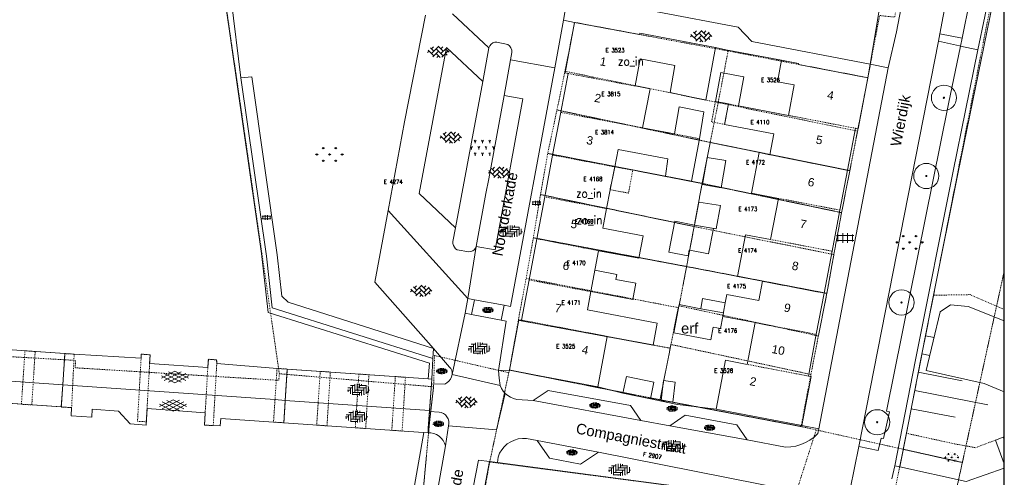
# Model space of a CAD drawing. Header units: metres. Extents: x 148648 to 148948, y 523974 to 524405.
# Tile 10 of 24: x 148831 to 148948, y 524051 to 524105. Entities that reach past the tile are written whole.
import ezdxf
from ezdxf.enums import TextEntityAlignment as Align

# ---------------------------------------------------------------- set-up
doc = ezdxf.new("R2010")
doc.units = ezdxf.units.M
doc.header["$LTSCALE"] = 0.001
doc.header["$MEASUREMENT"] = 0
for name, pattern in [('DGN Style 2', [9.752608, 5.851565, -3.901043]), ('DGN Style 3', [13.653651, 9.752608, -3.901043]), ('DGN Style 5', [6.826826, 2.925782, -3.901043])]:
    doc.linetypes.add(name, pattern=pattern)
for name, color, linetype, lineweight in [('B-WE-GK-BESCHOEIING-G', 154, 'Continuous', 13), ('B-WE-GK-KADEMUUR-GV', 1, 'Continuous', 0), ('B-WE-GR-BEPLANTING_CULTUUR_HEESTERS-SV', 102, 'Continuous', 0), ('B-WE-GR-BOOM-S-1000', 102, 'Continuous', 0), ('B-WE-GR-GRAS-SV', 3, 'Continuous', 0), ('B-WE-GW-TALUD-S-1000', 7, 'Continuous', 0), ('B-WE-GW-WATERGANG_INSTEEK-GV', 124, 'DGN Style 5', 0), ('B-WE-GW-WATERGANG_SLOOT-GV', 154, 'Continuous', 0), ('B-WE-IE-MEUBILAIR_WEGMEUBILAIR-S-1000', 7, 'Continuous', 13), ('B-WE-IE-TERREINAFSCHEIDING_KUNSTMATIG_MUUR-GV', 20, 'Continuous', 0), ('B-WE-KW-KUNSTWERK_PIJLER-GV', 20, 'DGN Style 3', 0), ('B-WE-OG-TOPOGRAFIE-A-1000', 7, 'Continuous', 0), ('B-WE-OG-TOPOGRAFIE-SV', 252, 'Continuous', 0), ('B-WE-OG-TOPOGRAFIE_BEBOUWING_GEBOUW-GV', 1, 'Continuous', 13), ('B-WE-OG-TOPOGRAFIE_BEBOUWING_LUIFEL-GV', 20, 'DGN Style 2', 0), ('B-WE-OG-TOPOGRAFIE_BEBOUWING_OVERIG-GV', 41, 'Continuous', 0), ('B-WE-OG-TOPOGRAFIE_BEBOUWING_TUSSENMUUR-GV', 1, 'DGN Style 2', 0), ('B-WE-OG-TOPOGRAFIE_HUISNUMMER-A-1000', 7, 'Continuous', 0), ('B-WE-OG-TOPOGRAFIE_STRAATNAAM-A-1000', 7, 'Continuous', 0), ('B-WE-RI-ITR_RETENTIE_WATERPARTIJ-GV', 154, 'Continuous', 0), ('B-WE-VH-ONVERHARD-GV', 55, 'DGN Style 2', 0), ('B-WE-VH-ONVERHARD-SV', 55, 'Continuous', 0), ('B-WE-VH-VERHARDING_ASFALT-GV', 7, 'Continuous', 0), ('B-WE-VH-VERHARDING_ASFALT-SV', 252, 'Continuous', 0), ('B-WE-VH-VERHARDING_BETONELEMENT-GV', 7, 'Continuous', 0), ('B-WE-VH-VERHARDING_BETONSTRAATSTEEN-GV', 7, 'Continuous', 0), ('B-WE-VH-VERHARDING_BETONSTRAATSTEEN-SV', 252, 'Continuous', 0), ('B-WE-VH-VERHARDING_OPEN-GV', 7, 'Continuous', 0), ('B-WE-VH-VERHARDING_STRAATBAKSTEEN-GV', 252, 'Continuous', 0), ('B-WE-VH-VERHARDING_STRAATBAKSTEEN-SV', 252, 'Continuous', 0), ('B-WE-VH-VERHARDING_TEGEL-GV', 7, 'Continuous', 0), ('B-WE-VH-VERHARDING_TEGEL-SV', 252, 'Continuous', 0), ('B-WE-WH-KUNSTWERK_BRUG-GV', 20, 'Continuous', 0), ('BRK_NUMMER_274', 7, 'Continuous', 0), ('BRK_PERCEEL_274', 4, 'Continuous', 0), ('kader_binnenrand', 7, 'Continuous', 30), ('plangrens de Moestuin', 6, 'Continuous', 30)]:
    doc.layers.add(name, color=color, linetype=linetype, lineweight=lineweight)
doc.styles.add('IMGEO_Nummeraanduiding_Huisnummer', font='Arial.ttf', dxfattribs={"height": 3.4})
doc.styles.add('IMGEO_OpenbareRuimte_Weg', font='Arial.ttf', dxfattribs={"height": 4.2})
doc.styles.add('Style-Arial', font='Arial.ttf')
doc.styles.add('Style-STANDARD', font='STANDARD.shx')

# ---------------------------------------------------------------- blocks, each defined once
blk = doc.blocks.new('*U3')
at = {"layer": 'B-WE-GR-BOOM-S-1000', "ltscale": 0.1}
h = blk.add_hatch(color=102, dxfattribs=at)
edge = h.paths.add_edge_path()
edge.add_arc((0, 0), 0.15, 0, 360)
at = {"layer": 'B-WE-GR-BOOM-S-1000', "ltscale": 0.1, "flags": 128}
blk.add_lwpolyline([(0.15, 0, 1), (-0.15, 0, 1)], format="xyb", close=True, dxfattribs=at)
blk = doc.blocks.new('IMGeo-Boom')
at = {"layer": 'B-WE-GR-BOOM-S-1000'}
blk.add_circle((0, 0), 0.3, dxfattribs=at)
at = {"layer": 'B-WE-GR-BOOM-S-1000', "ltscale": 0.1}
blk.add_circle((0, 0), 0.015, dxfattribs=at)
at = {"layer": 'B-WE-GR-BOOM-S-1000', "ltscale": 0.1, "xscale": 0.1, "yscale": 0.1, "zscale": 0.1}
blk.add_blockref('*U3', (0, 0), dxfattribs=at)
blk = doc.blocks.new('IMGeo-Gras')
at = {"layer": 'B-WE-GR-GRAS-SV', "ltscale": 0.1}
for p, q in [((-0.151, -0.01), (-0.165, 0.004)), ((-0.151, -0.01), (-0.151, 0.01)), ((-0.151, -0.01), (-0.136, 0.004)), ((-0.075, 0.065), (-0.089, 0.079)), ((-0.075, 0.065), (-0.075, 0.085)), ((-0.075, 0.065), (-0.061, 0.079)), ((0, -0.01), (-0.014, 0.004)), ((0, -0.01), (0, 0.01)), ((0, -0.01), (0.014, 0.004)), ((0.075, 0.065), (0.061, 0.079)), ((0.075, 0.065), (0.075, 0.085)), ((0.075, 0.065), (0.089, 0.079)), ((0.151, -0.01), (0.136, 0.004)), ((0.151, -0.01), (0.151, 0.01)), ((0.151, -0.01), (0.165, 0.004)), ((-0.075, -0.085), (-0.089, -0.071)), ((-0.075, -0.085), (-0.075, -0.065)), ((-0.075, -0.085), (-0.061, -0.071)), ((0.075, -0.085), (0.061, -0.071)), ((0.075, -0.085), (0.075, -0.065)), ((0.075, -0.085), (0.089, -0.071))]:
    blk.add_line(p, q, dxfattribs=at)
blk = doc.blocks.new('IMGeo-Heesters')
at = {"layer": 'B-WE-GR-BEPLANTING_CULTUUR_HEESTERS-SV'}
for p, q in [((-0.13, 0), (-0.141, 0.019)), ((-0.13, 0), (-0.119, 0.019)), ((-0.087, 0.075), (-0.097, 0.094)), ((-0.087, 0.075), (-0.076, 0.094)), ((-0.087, 0.075), (-0.087, 0.056)), ((-0.043, 0), (-0.054, 0.019)), ((-0.043, 0), (-0.032, 0.019)), ((0, 0.075), (-0.011, 0.094)), ((0, 0.075), (0.011, 0.094)), ((0, 0.075), (0, 0.056)), ((0.043, 0), (0.032, 0.019)), ((0.043, 0), (0.054, 0.019)), ((0.087, 0.075), (0.076, 0.094)), ((0.087, 0.075), (0.097, 0.094)), ((0.087, 0.075), (0.087, 0.056)), ((0.13, 0), (0.119, 0.019)), ((0.13, 0), (0.141, 0.019)), ((-0.13, 0), (-0.13, -0.019)), ((-0.087, -0.075), (-0.097, -0.056)), ((-0.087, -0.075), (-0.076, -0.056)), ((-0.087, -0.075), (-0.087, -0.094)), ((-0.043, 0), (-0.043, -0.019)), ((0, -0.075), (-0.011, -0.056)), ((0, -0.075), (0.011, -0.056)), ((0, -0.075), (0, -0.094)), ((0.043, 0), (0.043, -0.019)), ((0.087, -0.075), (0.076, -0.056)), ((0.087, -0.075), (0.097, -0.056)), ((0.087, -0.075), (0.087, -0.094)), ((0.13, 0), (0.13, -0.019))]:
    blk.add_line(p, q, dxfattribs=at)
blk = doc.blocks.new('IMGeo-Tegels')
at = {"layer": 'B-WE-VH-VERHARDING_TEGEL-SV'}
for p, q in [((-0.173, 0.05), (0.173, 0.05)), ((-0.145, 0.069), (-0.145, -0.069)), ((-0.048, 0.098), (-0.048, -0.098)), ((0.05, 0.098), (0.05, -0.098)), ((0.147, 0.068), (0.147, -0.068)), ((-0.175, -0.048), (0.175, -0.048))]:
    blk.add_line(p, q, dxfattribs=at)
blk = doc.blocks.new('IMGeo-Betonstraatstenen')
at = {"layer": 'B-WE-VH-VERHARDING_BETONSTRAATSTEEN-SV'}
for p, q in [((-0.216, -0.014), (-0.186, 0.016)), ((-0.208, 0.037), (-0.093, -0.078)), ((-0.158, 0.081), (-0.093, 0.016)), ((-0.14, -0.031), (0, 0.109)), ((-0.14, 0.062), (-0.098, 0.104)), ((-0.111, -0.096), (0, 0.016)), ((-0.047, 0.062), (0.093, -0.078)), ((-0.006, 0.115), (0.093, 0.016)), ((0.047, 0.062), (0.088, 0.104)), ((0.047, -0.031), (0.155, 0.077)), ((0.066, -0.104), (0.186, 0.016)), ((0.14, 0.062), (0.208, -0.006)), ((-0.047, -0.031), (0.032, -0.109)), ((-0.032, -0.11), (0, -0.078)), ((0.14, -0.031), (0.171, -0.062))]:
    blk.add_line(p, q, dxfattribs=at)
blk = doc.blocks.new('IMGeo-Klinkers')
at = {"layer": 'B-WE-VH-VERHARDING_STRAATBAKSTEEN-SV'}
for p, q in [((-0.209, 0.037), (-0.115, 0.037)), ((-0.16, 0.037), (-0.16, -0.08)), ((-0.158, 0.081), (-0.071, 0.081)), ((-0.115, 0.081), (-0.115, -0.097)), ((-0.071, 0.111), (-0.071, -0.053)), ((-0.026, 0.116), (-0.026, -0.008)), ((-0.026, 0.037), (0.153, 0.037)), ((0.019, 0.117), (0.019, 0.037)), ((0.019, 0.081), (0.158, 0.081)), ((0.063, 0.112), (0.063, 0.081)), ((0.108, 0.037), (0.108, -0.102)), ((0.153, 0.081), (0.153, -0.084)), ((0.198, 0.052), (0.198, -0.053)), ((-0.219, -0.008), (-0.16, -0.008)), ((-0.205, -0.008), (-0.205, -0.043)), ((-0.122, -0.097), (0.019, -0.097)), ((-0.115, -0.053), (0.063, -0.053)), ((-0.071, -0.008), (0.108, -0.008)), ((-0.026, -0.097), (-0.026, -0.116)), ((0.019, -0.053), (0.019, -0.117)), ((0.063, -0.008), (0.063, -0.112)), ((0.108, -0.097), (0.122, -0.097)), ((0.153, -0.053), (0.196, -0.053)), ((0.198, -0.008), (0.219, -0.008))]:
    blk.add_line(p, q, dxfattribs=at)
blk = doc.blocks.new('IMGeo-Erf')
at = {"layer": 'B-WE-OG-TOPOGRAFIE-SV', "style": 'Style-Arial'}
blk.add_text('erf', height=0.25, dxfattribs=at).set_placement((-0.027, 0), align=Align.MIDDLE_CENTER)
blk = doc.blocks.new('IMGeo-Onverhard')
at = {"layer": 'B-WE-VH-ONVERHARD-SV'}
for p, q in [((-0.109, 0), (-0.142, 0)), ((-0.126, 0.016), (-0.126, 0)), ((-0.126, 0), (-0.126, -0.016)), ((-0.12, 0.005), (-0.12, 0.005)), ((-0.12, 0.005), (-0.12, 0.005)), ((-0.109, 0.037), (-0.109, 0.037)), ((-0.109, 0.037), (-0.109, 0.037)), ((-0.109, 0), (-0.109, 0)), ((-0.109, 0), (-0.109, 0)), ((-0.099, 0.068), (-0.099, 0.068)), ((-0.099, 0.068), (-0.099, 0.068)), ((-0.088, 0.005), (-0.088, 0.005)), ((-0.088, 0.005), (-0.088, 0.005)), ((-0.049, 0.065), (-0.082, 0.065)), ((-0.078, 0.037), (-0.078, 0.037)), ((-0.078, 0.037), (-0.078, 0.037)), ((-0.067, 0.068), (-0.067, 0.068)), ((-0.067, 0.068), (-0.067, 0.068)), ((-0.065, 0.082), (-0.065, 0.049)), ((-0.057, 0.005), (-0.057, 0.005)), ((-0.057, 0.005), (-0.057, 0.005)), ((-0.046, 0.037), (-0.046, 0.037)), ((-0.046, 0.037), (-0.046, 0.037)), ((-0.036, 0.068), (-0.036, 0.068)), ((-0.036, 0.068), (-0.036, 0.068)), ((-0.025, 0.099), (-0.026, 0.099)), ((-0.025, 0.005), (-0.026, 0.005)), ((-0.025, 0.099), (-0.025, 0.099)), ((-0.025, 0.005), (-0.025, 0.005)), ((0.016, 0), (-0.016, 0)), ((-0.015, 0.037), (-0.015, 0.037)), ((-0.015, 0.037), (-0.015, 0.037)), ((-0.005, 0.068), (-0.005, 0.068)), ((-0.004, 0.068), (-0.005, 0.068)), ((0, 0.016), (0, 0)), ((0, 0), (0, -0.016)), ((0.006, 0.099), (0.006, 0.099)), ((0.006, 0.099), (0.006, 0.099)), ((0.006, 0.005), (0.006, 0.005)), ((0.006, 0.005), (0.006, 0.005)), ((0.016, 0.037), (0.016, 0.037)), ((0.016, 0.037), (0.016, 0.037)), ((0.016, 0), (0.016, 0)), ((0.016, 0), (0.016, 0)), ((0.027, 0.068), (0.027, 0.068)), ((0.027, 0.068), (0.027, 0.068)), ((0.037, 0.005), (0.037, 0.005)), ((0.037, 0.005), (0.037, 0.005)), ((0.076, 0.065), (0.044, 0.065)), ((0.048, 0.037), (0.048, 0.037)), ((0.048, 0.037), (0.048, 0.037)), ((0.058, 0.068), (0.058, 0.068)), ((0.058, 0.068), (0.058, 0.068)), ((0.06, 0.082), (0.06, 0.049)), ((0.069, 0.005), (0.069, 0.005)), ((0.069, 0.005), (0.069, 0.005)), ((0.079, 0.037), (0.079, 0.037)), ((0.079, 0.037), (0.079, 0.037)), ((0.09, 0.068), (0.089, 0.068)), ((0.09, 0.068), (0.09, 0.068)), ((0.1, 0.005), (0.1, 0.005)), ((0.1, 0.005), (0.1, 0.005)), ((0.142, 0), (0.109, 0)), ((0.11, 0.037), (0.11, 0.037)), ((0.111, 0.037), (0.11, 0.037)), ((0.126, 0.016), (0.126, 0)), ((0.126, 0), (0.126, -0.016)), ((0.131, 0.005), (0.131, 0.005)), ((0.131, 0.005), (0.131, 0.005)), ((0.142, 0), (0.142, 0)), ((0.142, 0), (0.142, 0)), ((-0.12, -0.031), (-0.12, -0.031)), ((-0.12, -0.031), (-0.12, -0.031)), ((-0.099, -0.063), (-0.099, -0.063)), ((-0.099, -0.063), (-0.099, -0.063)), ((-0.088, -0.031), (-0.088, -0.031)), ((-0.088, -0.031), (-0.088, -0.031)), ((-0.049, -0.065), (-0.082, -0.065)), ((-0.067, -0.063), (-0.067, -0.063)), ((-0.067, -0.063), (-0.067, -0.063)), ((-0.065, -0.049), (-0.065, -0.082)), ((-0.057, -0.031), (-0.057, -0.031)), ((-0.057, -0.031), (-0.057, -0.031)), ((-0.036, -0.063), (-0.036, -0.063)), ((-0.036, -0.063), (-0.036, -0.063)), ((-0.025, -0.031), (-0.026, -0.031)), ((-0.025, -0.031), (-0.025, -0.031)), ((-0.015, -0.094), (-0.015, -0.094)), ((-0.015, -0.094), (-0.015, -0.094)), ((-0.005, -0.063), (-0.005, -0.063)), ((-0.004, -0.063), (-0.005, -0.063)), ((0.006, -0.031), (0.006, -0.031)), ((0.006, -0.031), (0.006, -0.031)), ((0.016, -0.094), (0.016, -0.094)), ((0.016, -0.094), (0.016, -0.094)), ((0.027, -0.063), (0.027, -0.063)), ((0.027, -0.063), (0.027, -0.063)), ((0.037, -0.031), (0.037, -0.031)), ((0.037, -0.031), (0.037, -0.031)), ((0.076, -0.065), (0.044, -0.065)), ((0.058, -0.063), (0.058, -0.063)), ((0.058, -0.063), (0.058, -0.063)), ((0.06, -0.049), (0.06, -0.082)), ((0.069, -0.031), (0.069, -0.031)), ((0.069, -0.031), (0.069, -0.031)), ((0.09, -0.063), (0.089, -0.063)), ((0.09, -0.063), (0.09, -0.063)), ((0.1, -0.031), (0.1, -0.031)), ((0.1, -0.031), (0.1, -0.031)), ((0.131, -0.031), (0.131, -0.031)), ((0.131, -0.031), (0.131, -0.031))]:
    blk.add_line(p, q, dxfattribs=at)
blk = doc.blocks.new('IMGeo-Asfalt')
at = {"layer": 'B-WE-VH-VERHARDING_ASFALT-SV'}
for p, q in [((-0.002, 0.113), (-0.27, -0.021)), ((-0.27, 0.021), (-0.001, -0.114)), ((0.124, 0.101), (-0.217, -0.07)), ((0.124, -0.101), (-0.216, 0.069)), ((-0.127, 0.1), (0.213, -0.07)), ((-0.127, -0.101), (0.214, 0.07)), ((0.267, -0.021), (-0.002, 0.113)), ((-0.001, -0.114), (0.267, 0.021))]:
    blk.add_line(p, q, dxfattribs=at)

msp = doc.modelspace()

# ---------------------------------------------------------------- linework, layer by layer
at = {"layer": 'B-WE-GK-BESCHOEIING-G', "flags": 128}
msp.add_lwpolyline([(148864.41, 523974.23), (148873.56, 524026.82), (148878.74, 524056.1)], dxfattribs=at)
at = {"layer": 'B-WE-GK-KADEMUUR-GV', "flags": 128}
for points in [[(148852.49, 524125.86), (148854.44, 524112.12), (148859.43, 524077.39), (148860.23, 524070.36), (148879.39, 524064.35), (148879.26, 524062.48), (148879.67, 524062.46)], [(148856.96, 524098.27), (148855.82, 524107.68), (148855.13, 524112.46)], [(148879.82, 524064.92), (148860.68, 524070.93), (148860.01, 524077.09), (148856.96, 524098.27)], [(148879.67, 524062.46), (148879.82, 524064.92)]]:
    msp.add_lwpolyline(points, dxfattribs=at)
at = {"layer": 'B-WE-GW-TALUD-S-1000', "flags": 128}
for points in [[(148938.42, 524067.62), (148939.45, 524067.42)], [(148937.98, 524065.45), (148938.94, 524065.27)], [(148937.56, 524063.28), (148942.77, 524062.26)], [(148937.13, 524061.11), (148945.83, 524059.41)], [(148936.71, 524058.93), (148941.93, 524057.91)]]:
    msp.add_lwpolyline(points, dxfattribs=at)
at = {"layer": 'B-WE-GW-WATERGANG_INSTEEK-GV', "flags": 128}
msp.add_lwpolyline([(148947.79, 524070.75), (148943.74, 524072.5), (148939.38, 524072.43)], dxfattribs=at)
at = {"layer": 'B-WE-GW-WATERGANG_SLOOT-GV', "flags": 128}
for points in [[(148879.63, 524061.9), (148879.67, 524062.46)], [(148878.74, 524056.1), (148879.23, 524056.07)]]:
    msp.add_lwpolyline(points, dxfattribs=at)
at = {"layer": 'B-WE-IE-MEUBILAIR_WEGMEUBILAIR-S-1000'}
for p in [(148903.7, 524100.25), (148898.71, 524084.54), (148898.76, 524081.37)]:
    msp.add_point(p, dxfattribs=at)
at = {"layer": 'B-WE-IE-TERREINAFSCHEIDING_KUNSTMATIG_MUUR-GV', "flags": 128}
for points in [[(148947.79, 524117.39), (148947.46, 524115.55), (148945.48, 524105.58), (148944.66, 524101.62)], [(148939.38, 524072.43), (148942.3, 524087.07), (148946.07, 524105.47), (148947.52, 524112.8)], [(148944.66, 524101.62), (148941.71, 524087.19), (148937.23, 524064.73), (148934.78, 524052.16)], [(148939.38, 524072.43), (148937.82, 524064.61), (148936.14, 524056.01)], [(148935.36, 524052.03), (148936.14, 524056.01)], [(148934.78, 524052.16), (148935.36, 524052.03)]]:
    msp.add_lwpolyline(points, dxfattribs=at)
at = {"layer": 'B-WE-KW-KUNSTWERK_PIJLER-GV', "flags": 128}
for points in [[(148832.49, 524065.74), (148831.28, 524065.82), (148830.86, 524059.47), (148832.09, 524059.38), (148832.49, 524065.74)], [(148836.03, 524065.49), (148835.6, 524059.14), (148836.83, 524059.06), (148837.13, 524065.42), (148836.03, 524065.49)], [(148846.17, 524065.34), (148845.12, 524065.42), (148844.67, 524057.44), (148845.71, 524057.38), (148845.8, 524058.94), (148846.11, 524064.3), (148846.17, 524065.34)], [(148854.1, 524064.33), (148854.08, 524064.74), (148853.1, 524064.82), (148853.03, 524063.82), (148852.72, 524058.46), (148852.64, 524056.99), (148853.68, 524056.93), (148854.1, 524064.33)], [(148862.48, 524063.65), (148861.27, 524063.73), (148860.85, 524057.35), (148862.08, 524057.26), (148862.48, 524063.65)], [(148867.61, 524063.29), (148866.41, 524063.38), (148865.98, 524056.99), (148867.21, 524056.9), (148867.61, 524063.29)], [(148871, 524063.06), (148870.58, 524056.67), (148871.81, 524056.58), (148872.2, 524062.97), (148871, 524063.06)], [(148875.34, 524062.76), (148874.92, 524056.37), (148876.15, 524056.28), (148876.54, 524062.67), (148875.34, 524062.76)]]:
    msp.add_lwpolyline(points, dxfattribs=at)
at = {"layer": 'B-WE-OG-TOPOGRAFIE_BEBOUWING_GEBOUW-GV', "flags": 128}
for points in [[(148896.67, 524104.87), (148895.54, 524098.86), (148895.89, 524098.8)], [(148913.45, 524101.89), (148904.42, 524103.59), (148904.39, 524103.42), (148896.67, 524104.87)], [(148903.86, 524097.31), (148904.46, 524100.53), (148908.6, 524099.75), (148908.02, 524096.52), (148912.27, 524095.64), (148913.45, 524101.89)], [(148921.3, 524100.37), (148920.81, 524097.82), (148922.79, 524097.44), (148922.1, 524093.82)], [(148931.56, 524098.29), (148923.27, 524099.87), (148923.29, 524099.99), (148921.3, 524100.37)], [(148895.89, 524098.8), (148895.01, 524094.18)], [(148916.16, 524094.95), (148916.81, 524098.4), (148914.08, 524098.92), (148913.43, 524095.47), (148914.98, 524095.17)], [(148904.76, 524092.34), (148905.64, 524096.97), (148903.86, 524097.31)], [(148930.09, 524092.28), (148930.4, 524092.22), (148931.56, 524098.29)], [(148914.98, 524095.17), (148914.51, 524092.74), (148920.36, 524091.63), (148919.89, 524089.14)], [(148922.1, 524093.82), (148916.16, 524094.95)], [(148895.01, 524094.18), (148894.05, 524089.1)], [(148911.51, 524091.03), (148912.04, 524094.24), (148909.1, 524094.85), (148908.57, 524091.62)], [(148908.57, 524091.62), (148904.76, 524092.34)], [(148929.14, 524087.29), (148930.09, 524092.28)], [(148901.45, 524087.7), (148901.84, 524089.77), (148907.75, 524088.65), (148907.47, 524086.57), (148910.56, 524085.98), (148911.51, 524091.03)], [(148894.05, 524089.1), (148893.12, 524084.13)], [(148919.89, 524089.14), (148918.62, 524089.39), (148917.7, 524084.56), (148920.93, 524083.95)], [(148912.42, 524088.82), (148911.88, 524085.59), (148914.11, 524085.21), (148914.66, 524088.44), (148912.42, 524088.82)], [(148900.45, 524082.74), (148900.88, 524084.98), (148901.45, 524087.7)], [(148928.24, 524082.55), (148929.14, 524087.29)], [(148893.12, 524084.13), (148892.18, 524079.15)], [(148920.93, 524083.95), (148919.99, 524079.06)], [(148899.53, 524077.72), (148904.32, 524076.82), (148904.82, 524079.48), (148900.01, 524080.39), (148900.45, 524082.74)], [(148927.3, 524077.66), (148928.24, 524082.55)], [(148910.92, 524080.77), (148908.58, 524081.22), (148907.87, 524077.54), (148910.16, 524077.1), (148910.29, 524077.78), (148910.36, 524077.77)], [(148910.36, 524077.77), (148912.6, 524077.34), (148913.19, 524080.38), (148912.78, 524080.46)], [(148912.78, 524080.46), (148912.77, 524080.46), (148910.92, 524080.77)], [(148892.18, 524079.15), (148891.25, 524074.25)], [(148919.99, 524079.06), (148917.01, 524079.63), (148916.06, 524074.65), (148919.04, 524074.09)], [(148898.6, 524072.86), (148899.53, 524077.72)], [(148926.36, 524072.68), (148927.3, 524077.66)], [(148891.25, 524074.25), (148890.35, 524069.47)], [(148919.04, 524074.09), (148918.6, 524071.79), (148914.79, 524072.52), (148914.6, 524071.51)], [(148900.56, 524067.53), (148906.01, 524066.5), (148906.5, 524069.11), (148898.19, 524070.68), (148898.6, 524072.86)], [(148925.42, 524067.78), (148926.36, 524072.68)], [(148914.6, 524071.51), (148914.39, 524070.43)], [(148914.37, 524070.32), (148914.29, 524069.91)], [(148914.39, 524070.43), (148914.37, 524070.32)], [(148890.35, 524069.47), (148890.05, 524069.52), (148888.92, 524063.53)], [(148914.29, 524069.91), (148918.14, 524069.17)], [(148918.14, 524069.17), (148917.2, 524064.21)], [(148899.43, 524061.54), (148900.56, 524067.53)], [(148924.48, 524062.82), (148925.42, 524067.78)], [(148917.2, 524064.21), (148914.61, 524064.7), (148913.5, 524058.89)], [(148888.92, 524063.53), (148899.43, 524061.54)], [(148905.69, 524060.1), (148906.1, 524062.1), (148902.85, 524062.77), (148902.4, 524060.78)], [(148923.7, 524056.94), (148924.81, 524062.76), (148924.48, 524062.82)], [(148902.4, 524060.78), (148905.69, 524060.1)], [(148913.5, 524058.89), (148923.7, 524056.94)], [(148886.54, 524052.65), (148883.6, 524037.14)], [(148887.48, 524052.52), (148886.54, 524052.65)], [(148922.22, 524047.95), (148887.48, 524052.52)]]:
    msp.add_lwpolyline(points, dxfattribs=at)
at = {"layer": 'B-WE-OG-TOPOGRAFIE_BEBOUWING_LUIFEL-GV', "flags": 128}
for points in [[(148914.51, 524092.74), (148914.98, 524095.17), (148913.43, 524095.47), (148912.96, 524093.04), (148914.51, 524092.74)], [(148900.88, 524084.98), (148903.08, 524084.57), (148903.59, 524087.3), (148901.45, 524087.7), (148900.88, 524084.98)]]:
    msp.add_lwpolyline(points, dxfattribs=at)
at = {"layer": 'B-WE-OG-TOPOGRAFIE_BEBOUWING_OVERIG-GV', "flags": 128}
for points in [[(148912.78, 524080.46), (148913.51, 524080.34), (148914.04, 524083.08), (148911.43, 524083.51), (148910.92, 524080.77)], [(148910.92, 524080.77), (148912.78, 524080.46)], [(148898.6, 524072.86), (148903.58, 524071.92), (148903.95, 524073.85), (148901.57, 524074.3), (148901.69, 524074.91), (148899.09, 524075.41), (148898.6, 524072.86)], [(148914.6, 524071.51), (148911.9, 524072.03), (148911.67, 524070.83)], [(148914.39, 524070.43), (148914.6, 524071.51)], [(148911.67, 524070.83), (148909.11, 524071.32), (148908.48, 524067.97), (148912.87, 524067.14), (148913.15, 524068.62), (148914.02, 524068.46), (148914.29, 524069.91)], [(148914.37, 524070.32), (148911.67, 524070.83)], [(148914.29, 524069.91), (148914.37, 524070.32)], [(148914.37, 524070.32), (148914.39, 524070.43)], [(148906.96, 524059.91), (148908.35, 524059.73), (148908.64, 524062.11), (148907.26, 524062.29), (148906.96, 524059.91)]]:
    msp.add_lwpolyline(points, dxfattribs=at)
at = {"layer": 'B-WE-OG-TOPOGRAFIE_BEBOUWING_TUSSENMUUR-GV', "flags": 128}
for points in [[(148895.89, 524098.8), (148903.86, 524097.31)], [(148914.98, 524095.17), (148916.16, 524094.95)], [(148904.76, 524092.34), (148895.01, 524094.18)], [(148930.09, 524092.28), (148922.1, 524093.82)], [(148911.51, 524091.03), (148908.57, 524091.62)], [(148901.45, 524087.7), (148894.05, 524089.1)], [(148929.14, 524087.29), (148919.89, 524089.14)], [(148900.45, 524082.74), (148893.12, 524084.13)], [(148928.24, 524082.55), (148920.93, 524083.95)], [(148910.36, 524077.77), (148910.92, 524080.77)], [(148899.53, 524077.72), (148892.18, 524079.15)], [(148927.3, 524077.66), (148919.99, 524079.06)], [(148891.25, 524074.25), (148898.6, 524072.86)], [(148926.36, 524072.68), (148919.04, 524074.09)], [(148900.56, 524067.53), (148890.35, 524069.47)], [(148925.42, 524067.78), (148918.14, 524069.17)], [(148924.48, 524062.82), (148917.2, 524064.21)]]:
    msp.add_lwpolyline(points, dxfattribs=at)
at = {"layer": 'B-WE-RI-ITR_RETENTIE_WATERPARTIJ-GV', "flags": 128}
msp.add_lwpolyline([(148947.79, 524060.95), (148945.41, 524061.93), (148938.51, 524063.48), (148940.17, 524070.47), (148941.4, 524071.29), (148943.5, 524071.1), (148947.79, 524069.37)], dxfattribs=at)
at = {"layer": 'B-WE-VH-ONVERHARD-GV'}
msp.add_line((148947.67, 524055.54), (148947.79, 524055.58), dxfattribs=at)
at = {"layer": 'B-WE-VH-ONVERHARD-GV', "flags": 128}
msp.add_lwpolyline([(148936.14, 524056.01), (148941.85, 524054.76), (148944.36, 524054.3), (148946.74, 524055.2)], dxfattribs=at)
at = {"layer": 'B-WE-VH-VERHARDING_ASFALT-GV', "flags": 128}
for points in [[(148835.78, 524061.78), (148836.03, 524065.49)], [(148837.13, 524065.42), (148836.03, 524065.49)], [(148862.48, 524063.65), (148861.27, 524063.73)], [(148862.48, 524063.65), (148862.24, 524059.93)], [(148835.6, 524059.14), (148835.78, 524061.78)], [(148862.24, 524059.93), (148861.02, 524060.01), (148836.96, 524061.7), (148835.78, 524061.78)], [(148862.24, 524059.93), (148862.08, 524057.26)], [(148835.6, 524059.14), (148836.83, 524059.06)], [(148860.85, 524057.35), (148862.08, 524057.26)]]:
    msp.add_lwpolyline(points, dxfattribs=at)
at = {"layer": 'B-WE-VH-VERHARDING_BETONELEMENT-GV'}
for p, q in [((148947.79, 524052.37), (148946.74, 524055.2)), ((148947.67, 524055.54), (148947.79, 524055.23))]:
    msp.add_line(p, q, dxfattribs=at)
at = {"layer": 'B-WE-VH-VERHARDING_BETONELEMENT-GV', "flags": 128}
msp.add_lwpolyline([(148946.74, 524055.2), (148947.67, 524055.54)], dxfattribs=at)
at = {"layer": 'B-WE-VH-VERHARDING_BETONSTRAATSTEEN-GV', "flags": 128}
for points in [[(148874.48, 524082.49), (148876.43, 524093.03), (148878.91, 524105.72)], [(148896.67, 524104.87), (148895.35, 524105.12)], [(148882.51, 524080.46), (148878.18, 524084.51), (148881.41, 524101.89), (148885.74, 524097.85)], [(148886.48, 524101.86), (148885.74, 524097.85)], [(148921.3, 524100.37), (148914.64, 524101.61), (148913.45, 524101.89)], [(148931.83, 524099.92), (148931.56, 524098.29)], [(148885.74, 524097.85), (148882.51, 524080.46)], [(148884.97, 524078.24), (148886.12, 524084.51), (148886.45, 524086.28), (148888.27, 524096.2)], [(148879.89, 524066.1), (148872.92, 524073.98), (148874.48, 524082.49)], [(148874.48, 524082.49), (148883.98, 524072.05)], [(148882.51, 524080.46), (148882.2, 524078.81), (148882.2, 524078.57), (148882.25, 524078.35), (148882.36, 524078.14), (148882.51, 524077.96), (148882.7, 524077.82), (148884.1, 524077.58), (148884.33, 524077.61), (148884.55, 524077.7), (148884.73, 524077.84), (148884.88, 524078.03), (148884.97, 524078.24)], [(148883.98, 524072.05), (148883.63, 524070.28)], [(148882.11, 524063), (148882.1, 524063.24), (148882.05, 524063.48), (148881.94, 524063.7), (148881.8, 524063.89), (148879.89, 524066.1)], [(148879.63, 524061.9), (148881.21, 524061.86), (148881.48, 524062), (148881.71, 524062.19), (148881.9, 524062.43), (148882.03, 524062.71), (148882.11, 524063)], [(148882.11, 524063), (148887.83, 524061.7)], [(148879.4, 524058.6), (148879.63, 524061.9)], [(148887.83, 524061.7), (148887.97, 524061.35), (148888.16, 524061.03), (148888.41, 524060.74)], [(148881.66, 524056.9), (148881.71, 524057.17), (148881.69, 524057.46), (148881.62, 524057.73), (148881.48, 524057.98), (148881.3, 524058.19), (148881.07, 524058.36), (148880.81, 524058.48), (148880.54, 524058.53), (148879.4, 524058.6)], [(148887.39, 524056.42), (148881.66, 524056.9)]]:
    msp.add_lwpolyline(points, dxfattribs=at)
at = {"layer": 'B-WE-VH-VERHARDING_OPEN-GV', "flags": 128}
for points in [[(148940.12, 524103.51), (148942.76, 524103.01)], [(148942.56, 524102.06), (148942.46, 524102.08), (148939.95, 524102.64)]]:
    msp.add_lwpolyline(points, dxfattribs=at)
at = {"layer": 'B-WE-VH-VERHARDING_STRAATBAKSTEEN-GV', "flags": 128}
for points in [[(148933.99, 524099.48), (148934.96, 524103.77), (148941.21, 524136.28), (148941.45, 524137.7), (148941.62, 524139.09), (148941.71, 524140.65), (148941.48, 524155.73), (148941.14, 524160.36), (148939.49, 524175.4), (148939.14, 524177.31), (148938.35, 524180.11), (148926.07, 524219.1), (148925.04, 524222.42), (148923.98, 524225.05)], [(148946.42, 524157.12), (148946.72, 524149.46), (148946.75, 524143.93), (148946.62, 524139.84), (148946.54, 524138.46), (148946.16, 524135.48), (148940.12, 524103.51)], [(148942.76, 524103.01), (148943.69, 524107.55), (148946.35, 524122.32), (148947.67, 524132.75), (148947.79, 524134.21)], [(148896.84, 524107.99), (148895.88, 524108.17), (148895.35, 524105.12)], [(148931.83, 524099.92), (148917.76, 524102.6), (148916.14, 524104.3), (148896.84, 524107.99)], [(148886.48, 524101.86), (148882.15, 524105.9)], [(148931.83, 524099.92), (148932.89, 524106.33)], [(148895.35, 524105.12), (148894.3, 524099.46)], [(148940.12, 524103.51), (148939.95, 524102.64)], [(148889.05, 524100.43), (148889.2, 524101.28), (148889.19, 524101.57), (148889.09, 524101.83), (148888.94, 524102.07), (148888.72, 524102.25), (148887.42, 524102.53), (148887.17, 524102.51), (148886.94, 524102.43), (148886.73, 524102.28), (148886.58, 524102.09), (148886.48, 524101.86)], [(148939.95, 524102.64), (148930.49, 524054.45)], [(148930.49, 524054.45), (148932.8, 524053.97), (148933.13, 524055.45), (148933.4, 524055.39), (148934.13, 524058.57), (148933.78, 524058.65), (148941.14, 524095.18), (148942.56, 524102.06)], [(148942.56, 524102.06), (148942.76, 524103.01)], [(148942.56, 524102.06), (148944.66, 524101.62)], [(148888.27, 524096.2), (148889.05, 524100.43)], [(148889.05, 524100.43), (148894.3, 524099.46)], [(148894.3, 524099.46), (148889.04, 524071.1), (148888.27, 524071.25)], [(148925.74, 524056.56), (148933.99, 524099.48)], [(148888.27, 524096.2), (148890.5, 524095.79), (148887.2, 524077.83), (148884.97, 524078.24)], [(148883.98, 524072.05), (148884.97, 524078.24)], [(148884.77, 524071.89), (148883.98, 524072.05)], [(148884.42, 524070.12), (148884.77, 524071.89)], [(148884.77, 524071.89), (148888.27, 524071.25)], [(148888.27, 524071.25), (148887.94, 524069.46)], [(148883.63, 524070.28), (148882.11, 524063)], [(148883.63, 524070.28), (148884.42, 524070.12)], [(148887.94, 524069.46), (148884.42, 524070.12)], [(148887.6, 524063.47), (148888.54, 524069.35), (148887.94, 524069.46)], [(148836.03, 524065.49), (148819.99, 524066.61)], [(148879.82, 524064.92), (148879.89, 524066.1)], [(148879.26, 524062.48), (148862.48, 524063.65)], [(148887.6, 524063.47), (148887.68, 524062.58), (148887.83, 524061.7)], [(148835.78, 524061.78), (148818.93, 524062.95)], [(148879.41, 524058.73), (148879.63, 524061.9)], [(148891.73, 524059.91), (148893.52, 524061.1), (148903.33, 524059.31), (148904.54, 524057.55)], [(148899.43, 524061.54), (148902.4, 524060.78)], [(148818.74, 524060.3), (148835.6, 524059.14)], [(148879.41, 524058.73), (148862.24, 524059.93)], [(148887.39, 524056.42), (148888.41, 524060.74)], [(148888.41, 524060.74), (148888.71, 524060.5), (148889.05, 524060.3), (148889.41, 524060.14), (148889.78, 524060.04), (148891.73, 524059.91)], [(148904.54, 524057.55), (148891.73, 524059.91)], [(148905.69, 524060.1), (148907.02, 524059.83), (148908.92, 524059.44), (148913.5, 524058.89)], [(148879.23, 524056.07), (148879.4, 524058.6)], [(148879.26, 524056.52), (148879.26, 524056.62), (148879.41, 524058.73)], [(148879.41, 524058.73), (148879.41, 524058.73)], [(148904.54, 524057.55), (148907.99, 524056.91)], [(148907.99, 524056.91), (148909.82, 524058.15), (148915.98, 524057.03), (148917.18, 524055.22)], [(148862.08, 524057.26), (148879.23, 524056.07)], [(148879.23, 524056.07), (148879.25, 524056.49), (148879.26, 524056.52)], [(148881.29, 524054.51), (148881.66, 524056.9)], [(148917.18, 524055.22), (148907.99, 524056.91)], [(148917.18, 524055.22), (148921.77, 524054.37), (148922.38, 524054.4), (148922.98, 524054.5), (148923.57, 524054.66), (148924.14, 524054.9), (148924.67, 524055.2), (148925.16, 524055.56), (148925.6, 524055.98), (148925.74, 524056.56)], [(148881.29, 524054.51), (148881.18, 524054.84), (148881.03, 524055.16), (148880.81, 524055.44), (148880.55, 524055.68), (148880.25, 524055.86), (148879.92, 524056), (148879.58, 524056.06), (148879.23, 524056.07)], [(148892.23, 524055.14), (148890.93, 524055.39), (148890.45, 524055.4), (148889.97, 524055.34), (148889.51, 524055.21), (148889.07, 524055.01), (148888.66, 524054.75), (148888.3, 524054.42), (148888, 524054.05), (148887.75, 524053.63), (148887.57, 524053.18), (148887.48, 524052.52)], [(148892.23, 524055.14), (148899.52, 524053.76)], [(148899.52, 524053.76), (148897.35, 524052.33), (148893.69, 524053.05), (148892.23, 524055.14)], [(148877.18, 524031.32), (148881.29, 524054.51)], [(148930.49, 524054.45), (148929.47, 524049.37)], [(148886.54, 524052.65), (148885.22, 524052.8), (148882.07, 524036.55)], [(148922.54, 524049.21), (148899.52, 524053.76)], [(148934.39, 524050.58), (148934.78, 524052.16)], [(148935.36, 524052.03), (148943.25, 524050.27), (148947.79, 524051.87)]]:
    msp.add_lwpolyline(points, dxfattribs=at)
at = {"layer": 'B-WE-VH-VERHARDING_TEGEL-GV', "flags": 128}
for points in [[(148933.99, 524099.48), (148931.83, 524099.92)], [(148856.96, 524098.27), (148858.28, 524098.41), (148861.27, 524077.25), (148861.83, 524072.3), (148862.59, 524071.62), (148879.89, 524066.1)], [(148888.92, 524063.53), (148887.6, 524063.47)], [(148925.74, 524056.56), (148923.7, 524056.94)]]:
    msp.add_lwpolyline(points, dxfattribs=at)
at = {"layer": 'B-WE-WH-KUNSTWERK_BRUG-GV', "flags": 128}
for points in [[(148837.13, 524065.42), (148819.99, 524066.61)], [(148861.27, 524063.73), (148854.1, 524064.33), (148854.08, 524064.74), (148853.1, 524064.82), (148853.03, 524063.82), (148846.11, 524064.3), (148846.17, 524065.34), (148845.12, 524065.42), (148845.1, 524064.96), (148837.13, 524065.42)], [(148879.26, 524062.48), (148861.27, 524063.73)], [(148879.63, 524061.9), (148879.67, 524062.46), (148879.26, 524062.48)], [(148879.41, 524058.73), (148879.63, 524061.9)], [(148818.74, 524060.3), (148836.83, 524059.06)], [(148836.83, 524059.06), (148836.79, 524058.1), (148839.22, 524057.93), (148839.29, 524058.88), (148842.4, 524058.65), (148843.81, 524057.14), (148845.69, 524056.99), (148845.8, 524058.94), (148852.72, 524058.46), (148852.64, 524056.99), (148854.51, 524056.89), (148854.58, 524057.78), (148860.85, 524057.35)], [(148879.26, 524056.52), (148879.4, 524058.6), (148879.41, 524058.73)], [(148860.85, 524057.35), (148862.08, 524057.26)], [(148862.08, 524057.26), (148879.23, 524056.07)], [(148879.23, 524056.07), (148879.26, 524056.52)]]:
    msp.add_lwpolyline(points, dxfattribs=at)
at = {"layer": 'BRK_PERCEEL_274', "linetype": 'DGN Style 2', "lineweight": 0, "flags": 128}
for points in [[(148861.54, 524063.09), (148854.13, 524114.31), (148847.3, 524172.6), (148843.05, 524196.49), (148842.54, 524196.33), (148835.67, 524218.35), (148836.63, 524218.65), (148836.37, 524219.38), (148812.21, 524283.76), (148776.98, 524335.09), (148773.45, 524334.56), (148766.7, 524333.01), (148765.13, 524331.23), (148762.9, 524328.33), (148768.86, 524311.47), (148792.08, 524246.39), (148794.79, 524239.72), (148815.75, 524192.43), (148820.91, 524177.23), (148825.65, 524162.16), (148829.18, 524143.08), (148825.58, 524111.19), (148825.23, 524108.08), (148823.26, 524091.75), (148820.2, 524065.65), (148837.3, 524064.68), (148837.24, 524063.8), (148861.48, 524062.31)], [(148914.93, 524101.48), (148896.67, 524104.87), (148895.52, 524099.06), (148913.75, 524095.34)], [(148931.56, 524098.29), (148914.93, 524101.48), (148913.75, 524095.34), (148930.33, 524091.94)], [(148913.75, 524095.34), (148895.52, 524099.06), (148894.57, 524094.46), (148912.8, 524090.6)], [(148929.41, 524087.24), (148930.33, 524091.94), (148913.75, 524095.34), (148912.8, 524090.6)], [(148912.8, 524090.6), (148894.57, 524094.46), (148893.47, 524089.29), (148911.84, 524085.72)], [(148928.43, 524082.25), (148929.41, 524087.24), (148912.8, 524090.6), (148911.84, 524085.72)], [(148910.89, 524080.6), (148911.84, 524085.72), (148893.47, 524089.29), (148892.61, 524084.4)], [(148928.43, 524082.25), (148911.84, 524085.72), (148910.89, 524080.6), (148927.51, 524077.26)], [(148909.99, 524075.84), (148910.89, 524080.6), (148892.61, 524084.4), (148891.76, 524079.26)], [(148927.51, 524077.26), (148910.89, 524080.6), (148909.99, 524075.84), (148926.68, 524072.65)], [(148909.1, 524071.17), (148909.99, 524075.84), (148891.76, 524079.26), (148890.9, 524074.44), (148909, 524070.95)], [(148926.68, 524072.65), (148909.99, 524075.84), (148909.1, 524071.17), (148925.67, 524067.59)], [(148908.13, 524066.57), (148909, 524070.95), (148890.9, 524074.44), (148889.97, 524069.46), (148908.04, 524066.13)], [(148925.67, 524067.59), (148909.1, 524071.17), (148909, 524070.95), (148908.13, 524066.57), (148924.78, 524063.01)], [(148888.92, 524063.53), (148906.83, 524059.99), (148908.04, 524066.13), (148889.97, 524069.46)], [(148924.78, 524063.01), (148908.13, 524066.57), (148908.04, 524066.13), (148906.83, 524059.99), (148923.61, 524056.82)], [(148886.57, 524052.61), (148922.68, 524047.89), (148925.41, 524056.41), (148923.61, 524056.82), (148906.83, 524059.99), (148888.92, 524063.53), (148888.84, 524063.21)], [(148938.86, 524034.55), (148941.58, 524046.98), (148942.8, 524052.54), (148935.77, 524054.11), (148932.09, 524036.26)], [(148908.43, 523977.2), (148914.22, 524005.93), (148915.99, 524014.67), (148922.68, 524047.89), (148886.57, 524052.61), (148877.5, 524002.73), (148900.34, 523999.37), (148899.12, 523992.98), (148901.66, 523992.5), (148899.02, 523978.71)]]:
    msp.add_lwpolyline(points, close=True, dxfattribs=at)
at = {"layer": 'kader_binnenrand', "flags": 128}
msp.add_lwpolyline([(148947.79, 523974.23), (148947.79, 524404.73), (148647.79, 524404.73), (148647.79, 523974.23)], close=True, dxfattribs=at)
at = {"layer": 'plangrens de Moestuin', "linetype": 'DGN Style 2', "lineweight": 0, "flags": 128}
for points in [[(148947.79, 524115.21), (148947.79, 524267.52), (148945.7, 524294.31), (148941.1, 524353.41), (148940.18, 524359.79), (148939.81, 524361.23), (148938.13, 524363.13), (148935.01, 524365.72), (148898.84, 524390.4), (148886.18, 524399.14), (148878.18, 524404.73), (148861.1, 524404.73), (148866.09, 524401.22), (148881.76, 524390.01), (148884.56, 524388), (148889.25, 524390.83), (148933.52, 524359.29), (148935.7, 524354.68), (148940.49, 524295.94), (148936.05, 524293.28), (148938.11, 524266.84), (148939.6, 524247.79), (148941.13, 524245.3), (148939.55, 524244.37), (148943.7, 524191.29), (148943.75, 524181.26), (148942.96, 524170.51), (148942.4, 524163.13), (148942.67, 524158.73), (148942.18, 524152.44), (148934.75, 524105.5), (148932.95, 524105.69), (148931.56, 524098.29), (148930.33, 524091.94), (148929.41, 524087.24), (148928.43, 524082.25), (148927.51, 524077.26), (148926.68, 524072.65), (148925.67, 524067.59), (148924.78, 524063.01), (148923.61, 524056.82), (148925.41, 524056.41), (148935.77, 524054.11)], [(148947.79, 524075.34), (148947.79, 524115.21), (148935.77, 524054.11), (148942.8, 524052.54)], [(148947.79, 524049.69), (148947.79, 524075.34), (148942.8, 524052.54), (148941.58, 524046.98), (148944.8, 524048.39)], [(148810.11, 523974.23), (148866.84, 523974.23), (148877.29, 524034.38), (148879.41, 524057.33), (148879.89, 524061.54), (148861.54, 524063.09), (148861.48, 524062.31), (148837.24, 524063.8), (148837.3, 524064.68), (148820.2, 524065.65), (148819.72, 524060.45), (148818.35, 524056.97), (148817.74, 524050.1), (148816.69, 524038.85), (148815.38, 524025.59), (148814.79, 524019.01), (148814.2, 524013.02), (148813.42, 524005.79), (148812.36, 523994.33), (148811.02, 523982.35), (148810.27, 523975.72)], [(148866.84, 523974.23), (148872.58, 523974.23), (148877.5, 524002.73), (148886.57, 524052.61), (148888.84, 524063.21), (148880.01, 524065.26), (148879.89, 524061.54), (148879.41, 524057.33), (148877.29, 524034.38)]]:
    msp.add_lwpolyline(points, close=True, dxfattribs=at)

# ---------------------------------------------------------------- block references
at = {"layer": 'B-WE-GR-BEPLANTING_CULTUUR_HEESTERS-SV', "xscale": 10, "yscale": 10, "zscale": 10}
msp.add_blockref('IMGeo-Heesters', (148885.7, 524089.94), dxfattribs=at)
at = {"layer": 'B-WE-GR-BOOM-S-1000', "xscale": 5, "yscale": 5, "zscale": 10}
for p in [(148940.61, 524095.91), (148938.51, 524086.61), (148935.56, 524071.57), (148932.67, 524057.32)]:
    msp.add_blockref('IMGeo-Boom', p, dxfattribs=at)
at = {"layer": 'B-WE-GR-GRAS-SV', "xscale": 10, "yscale": 10, "zscale": 10}
for p in [(148867.51, 524089.18), (148936.52, 524078.72)]:
    msp.add_blockref('IMGeo-Gras', p, dxfattribs=at)
at = {"layer": 'B-WE-OG-TOPOGRAFIE-SV', "xscale": 5, "yscale": 5, "zscale": 10}
msp.add_blockref('IMGeo-Erf', (148910.49, 524068.5), dxfattribs=at)
at = {"layer": 'B-WE-VH-ONVERHARD-SV', "xscale": 6, "yscale": 6, "zscale": 10}
msp.add_blockref('IMGeo-Onverhard', (148941.54, 524053.14), dxfattribs=at)
at = {"layer": 'B-WE-VH-VERHARDING_ASFALT-SV', "xscale": 6, "yscale": 6, "zscale": 10}
for p in [(148849.13, 524062.71), (148848.91, 524059.33)]:
    msp.add_blockref('IMGeo-Asfalt', p, dxfattribs=at)
at = {"layer": 'B-WE-VH-VERHARDING_BETONSTRAATSTEEN-SV', "xscale": 6, "yscale": 6, "zscale": 10}
for p in [(148911.75, 524103.23), (148880.48, 524101.36), (148881.96, 524091.18), (148887.73, 524087.02), (148878.45, 524072.93), (148883.82, 524059.71)]:
    msp.add_blockref('IMGeo-Betonstraatstenen', p, dxfattribs=at)
at = {"layer": 'B-WE-VH-VERHARDING_STRAATBAKSTEEN-SV', "zscale": 10}
for p, xscale, yscale in [((148889.14, 524080.03), 6, 6), ((148886.35, 524070.67), 3, 3), ((148885.32, 524066.11), 6, 6), ((148880.87, 524063.41), 3, 3), ((148870.95, 524061.19), 6, 6), ((148870.74, 524058), 6, 6), ((148899.08, 524059.33), 3, 3), ((148908.27, 524058.95), 3, 3), ((148880.47, 524057.14), 3, 3), ((148912.73, 524056.68), 3, 3), ((148908.31, 524054.51), 6, 6), ((148896.35, 524053.74), 3, 3), ((148902, 524051.67), 6, 6)]:
    msp.add_blockref('IMGeo-Klinkers', p, dxfattribs=dict(at, xscale=xscale, yscale=yscale))
at = {"layer": 'B-WE-VH-VERHARDING_TEGEL-SV', "zscale": 10}
for p, xscale, yscale in [((148892.14, 524083.38), 3, 3), ((148860, 524081.67), 3, 3), ((148928.85, 524079.24), 6, 6)]:
    msp.add_blockref('IMGeo-Tegels', p, dxfattribs=dict(at, xscale=xscale, yscale=yscale))

# ---------------------------------------------------------------- texts
at = {"layer": 'B-WE-OG-TOPOGRAFIE-A-1000', "style": 'Style-STANDARD'}
for p in [(148903.36, 524100.25), (148898.38, 524084.54), (148898.43, 524081.37)]:
    msp.add_text('zo_in', height=1, dxfattribs=at).set_placement(p, align=Align.MIDDLE_CENTER)
at = {"layer": 'B-WE-OG-TOPOGRAFIE_HUISNUMMER-A-1000', "color": 7, "style": 'IMGEO_Nummeraanduiding_Huisnummer'}
for s, rotation, p in [('1', 349.9, (148900.07, 524100.21)), ('2', 349.3, (148899.42, 524095.87)), ('4', 349.2, (148927.12, 524096.21)), ('5', 349.2, (148925.78, 524090.9)), ('3', 349.3, (148898.48, 524090.84)), ('6', 349.2, (148924.82, 524085.87)), ('5', 349.3, (148896.6, 524080.89)), ('7', 349.2, (148923.87, 524080.89)), ('6', 349.3, (148895.66, 524075.92)), ('8', 349.2, (148922.92, 524075.91)), ('9', 349.2, (148921.98, 524070.93)), ('7', 349.3, (148894.71, 524070.88)), ('4', 349.3, (148897.93, 524065.92)), ('10', 349.2, (148920.9, 524065.92)), ('2', 349.2, (148917.9, 524062.17))]:
    msp.add_text(s, height=1, rotation=rotation, dxfattribs=at).set_placement(p, align=Align.MIDDLE_CENTER)
at = {"layer": 'B-WE-OG-TOPOGRAFIE_STRAATNAAM-A-1000', "color": 7, "style": 'IMGEO_OpenbareRuimte_Weg'}
for s, rotation, p in [('Wierdijk', 78.9933, (148935.44, 524093.2)), ('Noorderkade', 79.521, (148888.37, 524082.08)), ('Compagniestraat', 349.3979, (148903.4, 524055.4)), ('Kade', 80.1514, (148882.49, 524049.74))]:
    msp.add_text(s, height=1.25, rotation=rotation, dxfattribs=at).set_placement(p, align=Align.MIDDLE_CENTER)
at = {"layer": 'BRK_NUMMER_274', "color": 7, "linetype": 'Continuous', "lineweight": 0, "style": 'Style-STANDARD'}
for s, p in [('E 3523', (148900.36, 524101.32)), ('E 3526', (148918.85, 524097.78)), ('E 3815', (148899.87, 524096.11)), ('E 4110', (148917.6, 524092.76)), ('E 3814', (148899.1, 524091.57)), ('E 4172', (148917.07, 524087.99)), ('E 4274', (148873.97, 524085.67)), ('E 4168', (148897.73, 524086)), ('E 4173', (148916.16, 524082.43)), ('E 4169', (148896.68, 524080.95)), ('E 4174', (148916.13, 524077.5)), ('E 4170', (148895.73, 524076.02)), ('E 4175', (148914.82, 524073.25)), ('E 4171', (148895.13, 524071.3)), ('E 4176', (148913.76, 524067.96)), ('E 3525', (148894.49, 524066.1)), ('E 3528', (148913.28, 524063.21))]:
    msp.add_text(s, height=0.5, dxfattribs=at).set_placement(p)
msp.add_text('F 2907', height=0.5, rotation=350.54, dxfattribs=at).set_placement((148904.77, 524053.29))

doc.saveas('drawing.dxf')
